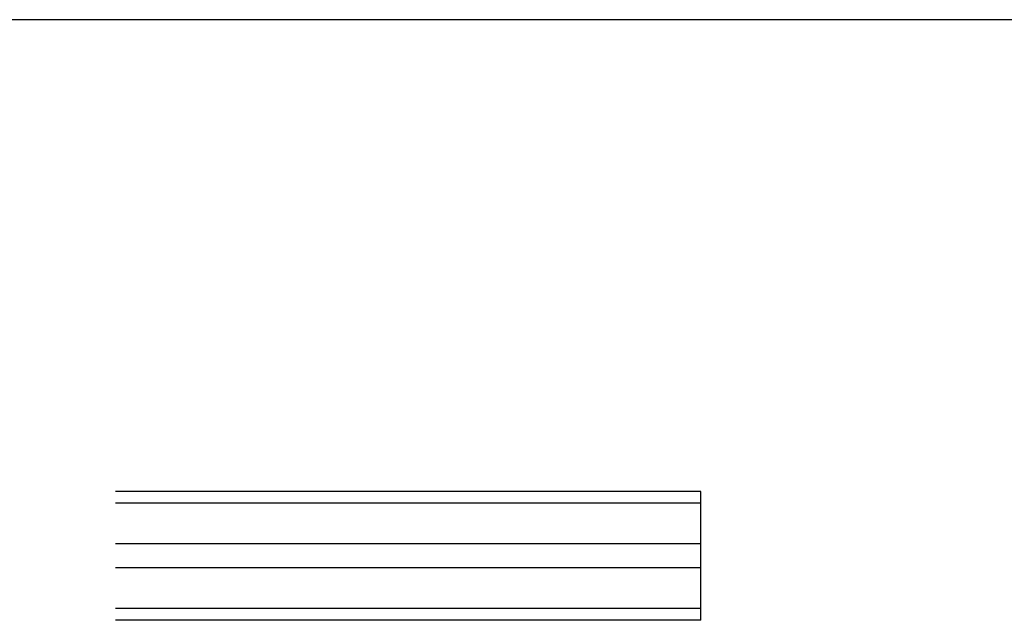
# Model space of a CAD drawing. Header units: inches. Extents: x 0 to 224, y 0 to 145.
# Tile 63 of 89: x 110.7 to 112.76, y 85.69 to 86.95. Entities that reach past the tile are written whole.
import ezdxf

# ---------------------------------------------------------------- set-up
doc = ezdxf.new("R2010")
doc.units = ezdxf.units.IN
doc.header["$LTSCALE"] = 12.302632
doc.header["$MEASUREMENT"] = 0
doc.linetypes.add('HIDDEN', pattern=[0.2, 0.1, -0.1])
doc.layers.get('0').update_dxf_attribs({"linetype": 'CONTINUOUS'})
doc.layers.add('DEFAULT_2', color=8, linetype='HIDDEN')

msp = doc.modelspace()

# ---------------------------------------------------------------- linework, layer by layer
at = {"color": 7, "linetype": 'Continuous'}
msp.add_line((144.0814, 86.9505), (44.7064, 86.9505), dxfattribs=at)
at = {"layer": 'DEFAULT_2', "color": 8, "linetype": 'HIDDEN'}
for p, q in [((112.1269, 85.9585), (69.1269, 85.9585)), ((112.1269, 85.6872), (112.1269, 85.9585)), ((112.1269, 85.9334), (69.1269, 85.9334)), ((112.1269, 85.8479), (69.1269, 85.8479)), ((112.1269, 85.7978), (69.1269, 85.7978)), ((112.1269, 85.7123), (69.1269, 85.7123)), ((112.1269, 85.6872), (69.1269, 85.6872))]:
    msp.add_line(p, q, dxfattribs=at)

doc.saveas('drawing.dxf')
